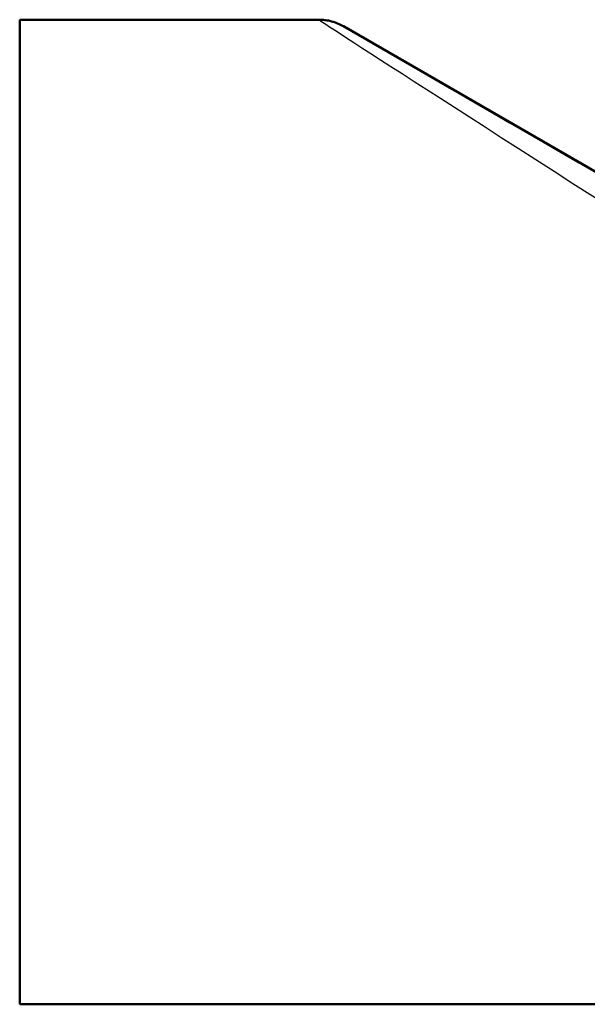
# Model space of a CAD drawing. Header units: millimetres. Extents: x 100 to 2000, y 93 to 2870.
# Tile 4 of 36: x 594 to 617, y 1460 to 1500. Entities that reach past the tile are written whole.
import ezdxf

# ---------------------------------------------------------------- set-up
doc = ezdxf.new("R2010")
doc.units = ezdxf.units.MM
doc.header["$LTSCALE"] = 10
doc.layers.add('Visible Edges(ISO)', color=7, linetype='Continuous', lineweight=50)
doc.layers.add('Visible Tangent Edges(ISO)', color=7, linetype='Continuous', lineweight=25)

msp = doc.modelspace()

# ---------------------------------------------------------------- linework, layer by layer
at = {"layer": 'Visible Edges(ISO)'}
for p, q in [((593.879, 1459.555), (593.879, 1499.555)), ((606.022, 1499.555), (593.879, 1499.555)), ((623.415, 1489.823), (607.022, 1499.287)), ((653.879, 1459.555), (593.879, 1459.555))]:
    msp.add_line(p, q, dxfattribs=at)
msp.add_open_spline([(607.022, 1499.287), (606.947, 1499.331), (606.868, 1499.369), (606.707, 1499.436), (606.624, 1499.464), (606.456, 1499.509), (606.37, 1499.526), (606.197, 1499.549), (606.11, 1499.555), (606.022, 1499.555)], degree=3, knots=[0, 0, 0, 0, 0.25, 0.25, 0.5, 0.5, 0.75, 0.75, 1, 1, 1, 1], dxfattribs=at)
at = {"layer": 'Visible Tangent Edges(ISO)'}
for centre, major_axis, ratio, start_param, end_param in [((637.199, 1479.555), (-31.177, 20), 0.000916, 6.281758, 7.360226), ((638.199, 1481.287), (-31.177, 18), 0.000873, 6.28148, 7.360143)]:
    msp.add_ellipse(centre, major_axis=major_axis, ratio=ratio, start_param=start_param, end_param=end_param, dxfattribs=at)

doc.saveas('drawing.dxf')
